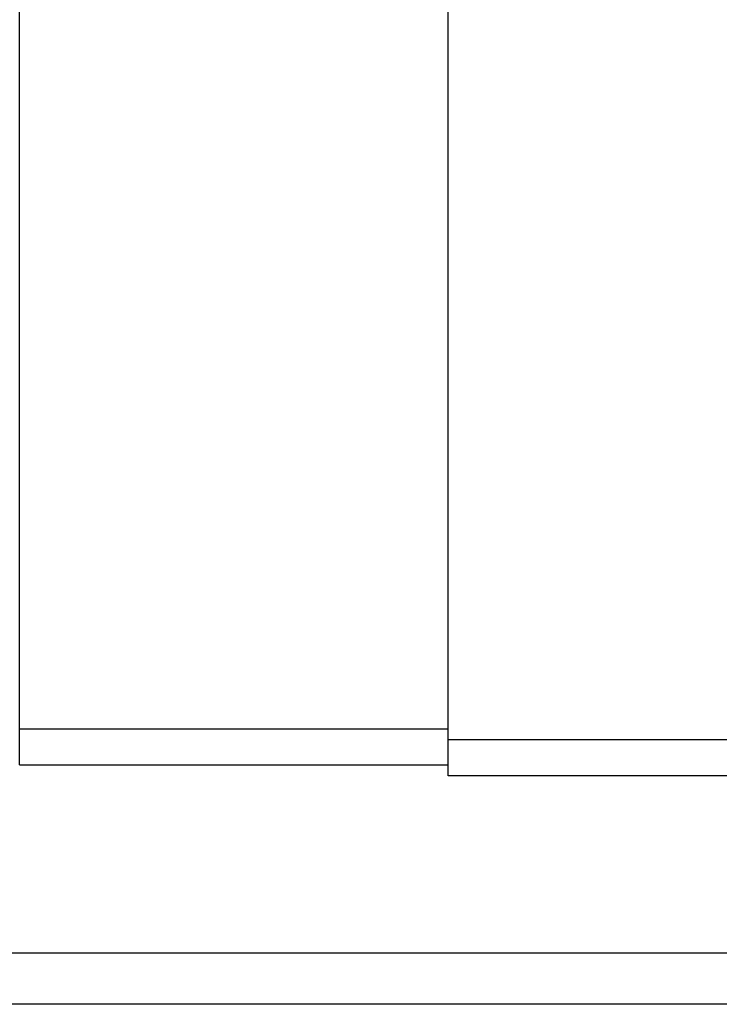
# Model space of a CAD drawing. Header units: millimetres. Extents: x 920 to 1152, y 73 to 164.
# Tile 4 of 50: x 1069 to 1079, y 88 to 102. Entities that reach past the tile are written whole.
import ezdxf

# ---------------------------------------------------------------- set-up
doc = ezdxf.new("R2010")
doc.units = ezdxf.units.MM
doc.header["$LTSCALE"] = 0.15
doc.layers.add('2', color=7, linetype='CONTINUOUS')

msp = doc.modelspace()

# ---------------------------------------------------------------- linework, layer by layer
at = {"layer": '2', "color": 0, "linetype": 'Continuous'}
for p, q in [((1075.098, 91.127), (1075.098, 111.927)), ((1069.098, 91.277), (1069.098, 111.52)), ((1075.098, 91.777), (1069.098, 91.777)), ((1114.598, 91.627), (1075.098, 91.627)), ((1069.098, 91.277), (1075.098, 91.277)), ((1114.598, 91.127), (1075.098, 91.127)), ((1152.048, 88.641), (1031.822, 88.641)), ((1152.048, 87.927), (1012.648, 87.927))]:
    msp.add_line(p, q, dxfattribs=at)

doc.saveas('drawing.dxf')
